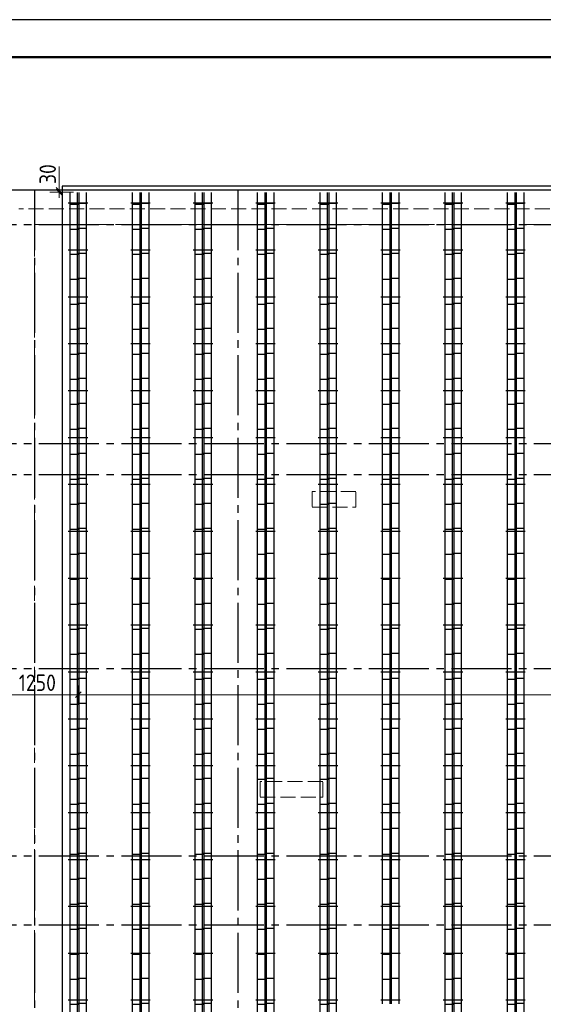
# Model space of a CAD drawing. Header units: millimetres. Extents: x 0 to 50400, y -48 to 35640.
# Tile 6 of 18: x 9026 to 17405, y 19889 to 35640. Entities that reach past the tile are written whole.
import ezdxf

# ---------------------------------------------------------------- set-up
doc = ezdxf.new("R2010")
doc.units = ezdxf.units.MM
doc.linetypes.add('______2', pattern=[324, 240, -84])
doc.linetypes.add('______5', pattern=[1320, 960, -120, 120, -120])
for name, color, linetype, lineweight in [('Standard', 7, 'Continuous', 25), ('ЖБ Пилон', 7, 'Continuous', 35), ('ЖБ Плита Фундамента верхний уровень', 7, 'Continuous', 35), ('ЖБ Стена верхний уровень', 7, 'Continuous', 35), ('Позиционная метка номер позиции', 7, 'Continuous', 13), ('Размерная линия_ общее', 7, 'Continuous', 13), ('Фиксатор', 7, 'Continuous', 13)]:
    doc.layers.add(name, color=color, linetype=linetype, lineweight=lineweight)
doc.layers.add('Оси', color=7, linetype='______5', lineweight=13, true_color=0x656565)
doc.styles.add('ISOCPEUR', font='txt')

msp = doc.modelspace()

# ---------------------------------------------------------------- linework, layer by layer
at = {"layer": 'Standard', "color": 7, "linetype": 'Continuous', "lineweight": 25, "transparency": 33554687}
msp.add_lwpolyline([(0, 0), (50400, 0), (50400, 35640), (0, 35640), (0, 0)], close=True, dxfattribs=at)
at = {"layer": 'Standard', "color": 7, "linetype": 'Continuous', "lineweight": 50, "transparency": 33554687}
msp.add_lwpolyline([(2400, 35040), (49800, 35040), (49800, 600), (2400, 600), (2400, 35040)], close=True, dxfattribs=at)
at = {"layer": 'Standard', "color": 254, "linetype": 'Continuous', "lineweight": -3, "true_color": 0xc4c4ff, "transparency": 33554687}
msp.add_lwpolyline([(9704, 9947), (39216, 9947), (39216, 32977), (9704, 32977), (9704, 9947)], dxfattribs=at)
at = {"layer": 'ЖБ Пилон', "color": 253, "linetype": '______2', "lineweight": 13, "true_color": 0xa0a0a0, "transparency": 33554687}
for p, q in [((14405, 28092), (13705, 28092)), ((13705, 28092), (13705, 27842)), ((14405, 27842), (14405, 28092)), ((13705, 27842), (14405, 27842)), ((13875, 23452), (12875, 23452)), ((12875, 23452), (12875, 23202)), ((13875, 23202), (13875, 23452)), ((12875, 23202), (13875, 23202))]:
    msp.add_line(p, q, dxfattribs=at)
at = {"layer": 'ЖБ Плита Фундамента верхний уровень', "color": 251, "linetype": 'Continuous', "lineweight": 25, "true_color": 0x656565, "transparency": 33554687}
msp.add_line((40215, 32912), (8715, 32912), dxfattribs=at)
at = {"layer": 'ЖБ Стена верхний уровень', "color": 253, "linetype": '______2', "lineweight": 13, "true_color": 0xa0a0a0, "transparency": 33554687}
for p, q in [((27553, 32612), (9015, 32612)), ((9265, 19862), (9265, 32362)), ((9265, 32362), (27553, 32362))]:
    msp.add_line(p, q, dxfattribs=at)
at = {"layer": 'Оси', "color": 8, "linetype": '______5', "lineweight": -3, "transparency": 33554687}
for p, q in [((9265, 32912), (9265, 8317)), ((12515, 32912), (12515, 8317)), ((8015, 32362), (42965, 32362)), ((8015, 28862), (42965, 28862)), ((8015, 28362), (42965, 28362)), ((8015, 25262), (42965, 25262)), ((8015, 22262), (42965, 22262)), ((8015, 21162), (42965, 21162))]:
    msp.add_line(p, q, dxfattribs=at)
at = {"layer": 'Позиционная метка номер позиции', "color": 251, "linetype": 'Continuous', "lineweight": 13, "true_color": 0x656565, "transparency": 33554687}
msp.add_line((9657, 32912), (9657, 33292), dxfattribs=at)
at = {"layer": 'Размерная линия_ общее', "color": 7, "linetype": 'Continuous', "lineweight": 25, "transparency": 33554687}
for p, q in [((9702, 32867), (9612, 32957)), ((9702, 32837), (9612, 32927)), ((9920, 24796), (10010, 24886))]:
    msp.add_line(p, q, dxfattribs=at)
at = {"layer": 'Размерная линия_ общее', "color": 7, "linetype": 'Continuous', "lineweight": 13, "transparency": 33554687}
for p, q in [((9657, 32912), (9657, 33002)), ((9657, 32912), (9507, 32912)), ((9657, 32882), (9507, 32882)), ((9657, 32912), (9807, 32912)), ((9657, 32912), (9888, 32912)), ((9657, 32882), (9657, 32912)), ((9657, 32882), (9807, 32882)), ((9657, 32882), (9888, 32882)), ((9657, 32882), (9657, 32792)), ((9965, 24841), (9965, 24991)), ((8715, 24841), (9965, 24841)), ((9965, 24841), (9965, 24691)), ((9965, 24841), (9965, 24841)), ((9965, 24841), (38965, 24841))]:
    msp.add_line(p, q, dxfattribs=at)
at = {"layer": 'Фиксатор', "color": 7, "linetype": 'Continuous', "lineweight": 25, "transparency": 33554687}
for p, q in [((9834, 10047), (9834, 32877)), ((9834, 10047), (9834, 32877)), ((9953, 10047), (9953, 32877)), ((9953, 10047), (9953, 32877)), ((9977, 10047), (9977, 32877)), ((9977, 10047), (9977, 32877)), ((10096, 10047), (10096, 32877)), ((10096, 10047), (10096, 32877)), ((10834, 10047), (10834, 32877)), ((10834, 10047), (10834, 32877)), ((10953, 10047), (10953, 32877)), ((10953, 10047), (10953, 32877)), ((10977, 10047), (10977, 32877)), ((10977, 10047), (10977, 32877)), ((11096, 10047), (11096, 32877)), ((11096, 10047), (11096, 32877)), ((11834, 17392), (11834, 32877)), ((11834, 17392), (11834, 32877)), ((11953, 17392), (11953, 32877)), ((11953, 17392), (11953, 32877)), ((11977, 17392), (11977, 32877)), ((11977, 17392), (11977, 32877)), ((12096, 17392), (12096, 32877)), ((12096, 17392), (12096, 32877)), ((12834, 10047), (12834, 32877)), ((12834, 10047), (12834, 32877)), ((12953, 10047), (12953, 32877)), ((12953, 10047), (12953, 32877)), ((12977, 10047), (12977, 32877)), ((12977, 10047), (12977, 32877)), ((13096, 10047), (13096, 32877)), ((13096, 10047), (13096, 32877)), ((13834, 10047), (13834, 32877)), ((13834, 10047), (13834, 32877)), ((13953, 10047), (13953, 32877)), ((13953, 10047), (13953, 32877)), ((13977, 10047), (13977, 32877)), ((13977, 10047), (13977, 32877)), ((14096, 10047), (14096, 32877)), ((14096, 10047), (14096, 32877)), ((14834, 19897), (14834, 32877)), ((14834, 19897), (14834, 32877)), ((14953, 19897), (14953, 32877)), ((14953, 19897), (14953, 32877)), ((14977, 19897), (14977, 32877)), ((14977, 19897), (14977, 32877)), ((15096, 19897), (15096, 32877)), ((15096, 19897), (15096, 32877)), ((15834, 10047), (15834, 32877)), ((15834, 10047), (15834, 32877)), ((15953, 10047), (15953, 32877)), ((15953, 10047), (15953, 32877)), ((15977, 10047), (15977, 32877)), ((15977, 10047), (15977, 32877)), ((16096, 10047), (16096, 32877)), ((16096, 10047), (16096, 32877)), ((16834, 10047), (16834, 32877)), ((16834, 10047), (16834, 32877)), ((16953, 10047), (16953, 32877)), ((16953, 10047), (16953, 32877)), ((16977, 10047), (16977, 32877)), ((16977, 10047), (16977, 32877)), ((17096, 10047), (17096, 32877)), ((17096, 10047), (17096, 32877)), ((9804, 32708), (10116, 32708)), ((9804, 32708), (10116, 32708)), ((9827, 32690), (9981, 32690)), ((9827, 32690), (9981, 32690)), ((10103, 32700), (9950, 32700)), ((10103, 32700), (9950, 32700)), ((10804, 32708), (11116, 32708)), ((10804, 32708), (11116, 32708)), ((10827, 32690), (10981, 32690)), ((10827, 32690), (10981, 32690)), ((11103, 32700), (10950, 32700)), ((11103, 32700), (10950, 32700)), ((11804, 32708), (12116, 32708)), ((11804, 32708), (12116, 32708)), ((11827, 32690), (11981, 32690)), ((11827, 32690), (11981, 32690)), ((12103, 32700), (11950, 32700)), ((12103, 32700), (11950, 32700)), ((12804, 32708), (13116, 32708)), ((12804, 32708), (13116, 32708)), ((12827, 32690), (12981, 32690)), ((12827, 32690), (12981, 32690)), ((13103, 32700), (12950, 32700)), ((13103, 32700), (12950, 32700)), ((13804, 32708), (14116, 32708)), ((13804, 32708), (14116, 32708)), ((13827, 32690), (13981, 32690)), ((13827, 32690), (13981, 32690)), ((14103, 32700), (13950, 32700)), ((14103, 32700), (13950, 32700)), ((14804, 32708), (15116, 32708)), ((14804, 32708), (15116, 32708)), ((14827, 32690), (14981, 32690)), ((14827, 32690), (14981, 32690)), ((15103, 32700), (14950, 32700)), ((15103, 32700), (14950, 32700)), ((15804, 32708), (16116, 32708)), ((15804, 32708), (16116, 32708)), ((15827, 32690), (15981, 32690)), ((15827, 32690), (15981, 32690)), ((16103, 32700), (15950, 32700)), ((16103, 32700), (15950, 32700)), ((16804, 32708), (17116, 32708)), ((16804, 32708), (17116, 32708)), ((16827, 32690), (16981, 32690)), ((16827, 32690), (16981, 32690)), ((17103, 32700), (16950, 32700)), ((17103, 32700), (16950, 32700)), ((9827, 32290), (9981, 32290)), ((9827, 32290), (9981, 32290)), ((10103, 32300), (9950, 32300)), ((10103, 32300), (9950, 32300)), ((10827, 32290), (10981, 32290)), ((10827, 32290), (10981, 32290)), ((11103, 32300), (10950, 32300)), ((11103, 32300), (10950, 32300)), ((11827, 32290), (11981, 32290)), ((11827, 32290), (11981, 32290)), ((12103, 32300), (11950, 32300)), ((12103, 32300), (11950, 32300)), ((12827, 32290), (12981, 32290)), ((12827, 32290), (12981, 32290)), ((13103, 32300), (12950, 32300)), ((13103, 32300), (12950, 32300)), ((13827, 32290), (13981, 32290)), ((13827, 32290), (13981, 32290)), ((14103, 32300), (13950, 32300)), ((14103, 32300), (13950, 32300)), ((14827, 32290), (14981, 32290)), ((14827, 32290), (14981, 32290)), ((15103, 32300), (14950, 32300)), ((15103, 32300), (14950, 32300)), ((15827, 32290), (15981, 32290)), ((15827, 32290), (15981, 32290)), ((16103, 32300), (15950, 32300)), ((16103, 32300), (15950, 32300)), ((16827, 32290), (16981, 32290)), ((16827, 32290), (16981, 32290)), ((17103, 32300), (16950, 32300)), ((17103, 32300), (16950, 32300)), ((9804, 31958), (10116, 31958)), ((9804, 31958), (10116, 31958)), ((9827, 31890), (9981, 31890)), ((9827, 31890), (9981, 31890)), ((10103, 31900), (9950, 31900)), ((10103, 31900), (9950, 31900)), ((10804, 31958), (11116, 31958)), ((10804, 31958), (11116, 31958)), ((10827, 31890), (10981, 31890)), ((10827, 31890), (10981, 31890)), ((11103, 31900), (10950, 31900)), ((11103, 31900), (10950, 31900)), ((11804, 31958), (12116, 31958)), ((11804, 31958), (12116, 31958)), ((11827, 31890), (11981, 31890)), ((11827, 31890), (11981, 31890)), ((12103, 31900), (11950, 31900)), ((12103, 31900), (11950, 31900)), ((12804, 31958), (13116, 31958)), ((12804, 31958), (13116, 31958)), ((12827, 31890), (12981, 31890)), ((12827, 31890), (12981, 31890)), ((13103, 31900), (12950, 31900)), ((13103, 31900), (12950, 31900)), ((13804, 31958), (14116, 31958)), ((13804, 31958), (14116, 31958)), ((13827, 31890), (13981, 31890)), ((13827, 31890), (13981, 31890)), ((14103, 31900), (13950, 31900)), ((14103, 31900), (13950, 31900)), ((14804, 31958), (15116, 31958)), ((14804, 31958), (15116, 31958)), ((14827, 31890), (14981, 31890)), ((14827, 31890), (14981, 31890)), ((15103, 31900), (14950, 31900)), ((15103, 31900), (14950, 31900)), ((15804, 31958), (16116, 31958)), ((15804, 31958), (16116, 31958)), ((15827, 31890), (15981, 31890)), ((15827, 31890), (15981, 31890)), ((16103, 31900), (15950, 31900)), ((16103, 31900), (15950, 31900)), ((16804, 31958), (17116, 31958)), ((16804, 31958), (17116, 31958)), ((16827, 31890), (16981, 31890)), ((16827, 31890), (16981, 31890)), ((17103, 31900), (16950, 31900)), ((17103, 31900), (16950, 31900)), ((9827, 31490), (9981, 31490)), ((9827, 31490), (9981, 31490)), ((10103, 31500), (9950, 31500)), ((10103, 31500), (9950, 31500)), ((10827, 31490), (10981, 31490)), ((10827, 31490), (10981, 31490)), ((11103, 31500), (10950, 31500)), ((11103, 31500), (10950, 31500)), ((11827, 31490), (11981, 31490)), ((11827, 31490), (11981, 31490)), ((12103, 31500), (11950, 31500)), ((12103, 31500), (11950, 31500)), ((12827, 31490), (12981, 31490)), ((12827, 31490), (12981, 31490)), ((13103, 31500), (12950, 31500)), ((13103, 31500), (12950, 31500)), ((13827, 31490), (13981, 31490)), ((13827, 31490), (13981, 31490)), ((14103, 31500), (13950, 31500)), ((14103, 31500), (13950, 31500)), ((14827, 31490), (14981, 31490)), ((14827, 31490), (14981, 31490)), ((15103, 31500), (14950, 31500)), ((15103, 31500), (14950, 31500)), ((15827, 31490), (15981, 31490)), ((15827, 31490), (15981, 31490)), ((16103, 31500), (15950, 31500)), ((16103, 31500), (15950, 31500)), ((16827, 31490), (16981, 31490)), ((16827, 31490), (16981, 31490)), ((17103, 31500), (16950, 31500)), ((17103, 31500), (16950, 31500)), ((9804, 31208), (10116, 31208)), ((9804, 31208), (10116, 31208)), ((10804, 31208), (11116, 31208)), ((10804, 31208), (11116, 31208)), ((11804, 31208), (12116, 31208)), ((11804, 31208), (12116, 31208)), ((12804, 31208), (13116, 31208)), ((12804, 31208), (13116, 31208)), ((13804, 31208), (14116, 31208)), ((13804, 31208), (14116, 31208)), ((14804, 31208), (15116, 31208)), ((14804, 31208), (15116, 31208)), ((15804, 31208), (16116, 31208)), ((15804, 31208), (16116, 31208)), ((16804, 31208), (17116, 31208)), ((16804, 31208), (17116, 31208)), ((9827, 31090), (9981, 31090)), ((9827, 31090), (9981, 31090)), ((10103, 31100), (9950, 31100)), ((10103, 31100), (9950, 31100)), ((10827, 31090), (10981, 31090)), ((10827, 31090), (10981, 31090)), ((11103, 31100), (10950, 31100)), ((11103, 31100), (10950, 31100)), ((11827, 31090), (11981, 31090)), ((11827, 31090), (11981, 31090)), ((12103, 31100), (11950, 31100)), ((12103, 31100), (11950, 31100)), ((12827, 31090), (12981, 31090)), ((12827, 31090), (12981, 31090)), ((13103, 31100), (12950, 31100)), ((13103, 31100), (12950, 31100)), ((13827, 31090), (13981, 31090)), ((13827, 31090), (13981, 31090)), ((14103, 31100), (13950, 31100)), ((14103, 31100), (13950, 31100)), ((14827, 31090), (14981, 31090)), ((14827, 31090), (14981, 31090)), ((15103, 31100), (14950, 31100)), ((15103, 31100), (14950, 31100)), ((15827, 31090), (15981, 31090)), ((15827, 31090), (15981, 31090)), ((16103, 31100), (15950, 31100)), ((16103, 31100), (15950, 31100)), ((16827, 31090), (16981, 31090)), ((16827, 31090), (16981, 31090)), ((17103, 31100), (16950, 31100)), ((17103, 31100), (16950, 31100)), ((9827, 30690), (9981, 30690)), ((9827, 30690), (9981, 30690)), ((10103, 30700), (9950, 30700)), ((10103, 30700), (9950, 30700)), ((10827, 30690), (10981, 30690)), ((10827, 30690), (10981, 30690)), ((11103, 30700), (10950, 30700)), ((11103, 30700), (10950, 30700)), ((11827, 30690), (11981, 30690)), ((11827, 30690), (11981, 30690)), ((12103, 30700), (11950, 30700)), ((12103, 30700), (11950, 30700)), ((12827, 30690), (12981, 30690)), ((12827, 30690), (12981, 30690)), ((13103, 30700), (12950, 30700)), ((13103, 30700), (12950, 30700)), ((13827, 30690), (13981, 30690)), ((13827, 30690), (13981, 30690)), ((14103, 30700), (13950, 30700)), ((14103, 30700), (13950, 30700)), ((14827, 30690), (14981, 30690)), ((14827, 30690), (14981, 30690)), ((15103, 30700), (14950, 30700)), ((15103, 30700), (14950, 30700)), ((15827, 30690), (15981, 30690)), ((15827, 30690), (15981, 30690)), ((16103, 30700), (15950, 30700)), ((16103, 30700), (15950, 30700)), ((16827, 30690), (16981, 30690)), ((16827, 30690), (16981, 30690)), ((17103, 30700), (16950, 30700)), ((17103, 30700), (16950, 30700)), ((9804, 30458), (10116, 30458)), ((9804, 30458), (10116, 30458)), ((10804, 30458), (11116, 30458)), ((10804, 30458), (11116, 30458)), ((11804, 30458), (12116, 30458)), ((11804, 30458), (12116, 30458)), ((12804, 30458), (13116, 30458)), ((12804, 30458), (13116, 30458)), ((13804, 30458), (14116, 30458)), ((13804, 30458), (14116, 30458)), ((14804, 30458), (15116, 30458)), ((14804, 30458), (15116, 30458)), ((15804, 30458), (16116, 30458)), ((15804, 30458), (16116, 30458)), ((16804, 30458), (17116, 30458)), ((16804, 30458), (17116, 30458)), ((9827, 30290), (9981, 30290)), ((9827, 30290), (9981, 30290)), ((10103, 30300), (9950, 30300)), ((10103, 30300), (9950, 30300)), ((10827, 30290), (10981, 30290)), ((10827, 30290), (10981, 30290)), ((11103, 30300), (10950, 30300)), ((11103, 30300), (10950, 30300)), ((11827, 30290), (11981, 30290)), ((11827, 30290), (11981, 30290)), ((12103, 30300), (11950, 30300)), ((12103, 30300), (11950, 30300)), ((12827, 30290), (12981, 30290)), ((12827, 30290), (12981, 30290)), ((13103, 30300), (12950, 30300)), ((13103, 30300), (12950, 30300)), ((13827, 30290), (13981, 30290)), ((13827, 30290), (13981, 30290)), ((14103, 30300), (13950, 30300)), ((14103, 30300), (13950, 30300)), ((14827, 30290), (14981, 30290)), ((14827, 30290), (14981, 30290)), ((15103, 30300), (14950, 30300)), ((15103, 30300), (14950, 30300)), ((15827, 30290), (15981, 30290)), ((15827, 30290), (15981, 30290)), ((16103, 30300), (15950, 30300)), ((16103, 30300), (15950, 30300)), ((16827, 30290), (16981, 30290)), ((16827, 30290), (16981, 30290)), ((17103, 30300), (16950, 30300)), ((17103, 30300), (16950, 30300)), ((9827, 29890), (9981, 29890)), ((9827, 29890), (9981, 29890)), ((10103, 29900), (9950, 29900)), ((10103, 29900), (9950, 29900)), ((10827, 29890), (10981, 29890)), ((10827, 29890), (10981, 29890)), ((11103, 29900), (10950, 29900)), ((11103, 29900), (10950, 29900)), ((11827, 29890), (11981, 29890)), ((11827, 29890), (11981, 29890)), ((12103, 29900), (11950, 29900)), ((12103, 29900), (11950, 29900)), ((12827, 29890), (12981, 29890)), ((12827, 29890), (12981, 29890)), ((13103, 29900), (12950, 29900)), ((13103, 29900), (12950, 29900)), ((13827, 29890), (13981, 29890)), ((13827, 29890), (13981, 29890)), ((14103, 29900), (13950, 29900)), ((14103, 29900), (13950, 29900)), ((14827, 29890), (14981, 29890)), ((14827, 29890), (14981, 29890)), ((15103, 29900), (14950, 29900)), ((15103, 29900), (14950, 29900)), ((15827, 29890), (15981, 29890)), ((15827, 29890), (15981, 29890)), ((16103, 29900), (15950, 29900)), ((16103, 29900), (15950, 29900)), ((16827, 29890), (16981, 29890)), ((16827, 29890), (16981, 29890)), ((17103, 29900), (16950, 29900)), ((17103, 29900), (16950, 29900)), ((9804, 29708), (10116, 29708)), ((9804, 29708), (10116, 29708)), ((10804, 29708), (11116, 29708)), ((10804, 29708), (11116, 29708)), ((11804, 29708), (12116, 29708)), ((11804, 29708), (12116, 29708)), ((12804, 29708), (13116, 29708)), ((12804, 29708), (13116, 29708)), ((13804, 29708), (14116, 29708)), ((13804, 29708), (14116, 29708)), ((14804, 29708), (15116, 29708)), ((14804, 29708), (15116, 29708)), ((15804, 29708), (16116, 29708)), ((15804, 29708), (16116, 29708)), ((16804, 29708), (17116, 29708)), ((16804, 29708), (17116, 29708)), ((9827, 29490), (9981, 29490)), ((9827, 29490), (9981, 29490)), ((10103, 29500), (9950, 29500)), ((10103, 29500), (9950, 29500)), ((10827, 29490), (10981, 29490)), ((10827, 29490), (10981, 29490)), ((11103, 29500), (10950, 29500)), ((11103, 29500), (10950, 29500)), ((11827, 29490), (11981, 29490)), ((11827, 29490), (11981, 29490)), ((12103, 29500), (11950, 29500)), ((12103, 29500), (11950, 29500)), ((12827, 29490), (12981, 29490)), ((12827, 29490), (12981, 29490)), ((13103, 29500), (12950, 29500)), ((13103, 29500), (12950, 29500)), ((13827, 29490), (13981, 29490)), ((13827, 29490), (13981, 29490)), ((14103, 29500), (13950, 29500)), ((14103, 29500), (13950, 29500)), ((14827, 29490), (14981, 29490)), ((14827, 29490), (14981, 29490)), ((15103, 29500), (14950, 29500)), ((15103, 29500), (14950, 29500)), ((15827, 29490), (15981, 29490)), ((15827, 29490), (15981, 29490)), ((16103, 29500), (15950, 29500)), ((16103, 29500), (15950, 29500)), ((16827, 29490), (16981, 29490)), ((16827, 29490), (16981, 29490)), ((17103, 29500), (16950, 29500)), ((17103, 29500), (16950, 29500)), ((9827, 29090), (9981, 29090)), ((9827, 29090), (9981, 29090)), ((10103, 29100), (9950, 29100)), ((10103, 29100), (9950, 29100)), ((10827, 29090), (10981, 29090)), ((10827, 29090), (10981, 29090)), ((11103, 29100), (10950, 29100)), ((11103, 29100), (10950, 29100)), ((11827, 29090), (11981, 29090)), ((11827, 29090), (11981, 29090)), ((12103, 29100), (11950, 29100)), ((12103, 29100), (11950, 29100)), ((12827, 29090), (12981, 29090)), ((12827, 29090), (12981, 29090)), ((13103, 29100), (12950, 29100)), ((13103, 29100), (12950, 29100)), ((13827, 29090), (13981, 29090)), ((13827, 29090), (13981, 29090)), ((14103, 29100), (13950, 29100)), ((14103, 29100), (13950, 29100)), ((14827, 29090), (14981, 29090)), ((14827, 29090), (14981, 29090)), ((15103, 29100), (14950, 29100)), ((15103, 29100), (14950, 29100)), ((15827, 29090), (15981, 29090)), ((15827, 29090), (15981, 29090)), ((16103, 29100), (15950, 29100)), ((16103, 29100), (15950, 29100)), ((16827, 29090), (16981, 29090)), ((16827, 29090), (16981, 29090)), ((17103, 29100), (16950, 29100)), ((17103, 29100), (16950, 29100)), ((9804, 28958), (10116, 28958)), ((9804, 28958), (10116, 28958)), ((10804, 28958), (11116, 28958)), ((10804, 28958), (11116, 28958)), ((11804, 28958), (12116, 28958)), ((11804, 28958), (12116, 28958)), ((12804, 28958), (13116, 28958)), ((12804, 28958), (13116, 28958)), ((13804, 28958), (14116, 28958)), ((13804, 28958), (14116, 28958)), ((14804, 28958), (15116, 28958)), ((14804, 28958), (15116, 28958)), ((15804, 28958), (16116, 28958)), ((15804, 28958), (16116, 28958)), ((16804, 28958), (17116, 28958)), ((16804, 28958), (17116, 28958)), ((9827, 28690), (9981, 28690)), ((9827, 28690), (9981, 28690)), ((10103, 28700), (9950, 28700)), ((10103, 28700), (9950, 28700)), ((10827, 28690), (10981, 28690)), ((10827, 28690), (10981, 28690)), ((11103, 28700), (10950, 28700)), ((11103, 28700), (10950, 28700)), ((11827, 28690), (11981, 28690)), ((11827, 28690), (11981, 28690)), ((12103, 28700), (11950, 28700)), ((12103, 28700), (11950, 28700)), ((12827, 28690), (12981, 28690)), ((12827, 28690), (12981, 28690)), ((13103, 28700), (12950, 28700)), ((13103, 28700), (12950, 28700)), ((13827, 28690), (13981, 28690)), ((13827, 28690), (13981, 28690)), ((14103, 28700), (13950, 28700)), ((14103, 28700), (13950, 28700)), ((14827, 28690), (14981, 28690)), ((14827, 28690), (14981, 28690)), ((15103, 28700), (14950, 28700)), ((15103, 28700), (14950, 28700)), ((15827, 28690), (15981, 28690)), ((15827, 28690), (15981, 28690)), ((16103, 28700), (15950, 28700)), ((16103, 28700), (15950, 28700)), ((16827, 28690), (16981, 28690)), ((16827, 28690), (16981, 28690)), ((17103, 28700), (16950, 28700)), ((17103, 28700), (16950, 28700)), ((9804, 28208), (10116, 28208)), ((9804, 28208), (10116, 28208)), ((9827, 28290), (9981, 28290)), ((9827, 28290), (9981, 28290)), ((10103, 28300), (9950, 28300)), ((10103, 28300), (9950, 28300)), ((10804, 28208), (11116, 28208)), ((10804, 28208), (11116, 28208)), ((10827, 28290), (10981, 28290)), ((10827, 28290), (10981, 28290)), ((11103, 28300), (10950, 28300)), ((11103, 28300), (10950, 28300)), ((11804, 28208), (12116, 28208)), ((11804, 28208), (12116, 28208)), ((11827, 28290), (11981, 28290)), ((11827, 28290), (11981, 28290)), ((12103, 28300), (11950, 28300)), ((12103, 28300), (11950, 28300)), ((12804, 28208), (13116, 28208)), ((12804, 28208), (13116, 28208)), ((12827, 28290), (12981, 28290)), ((12827, 28290), (12981, 28290)), ((13103, 28300), (12950, 28300)), ((13103, 28300), (12950, 28300)), ((13804, 28208), (14116, 28208)), ((13804, 28208), (14116, 28208)), ((13827, 28290), (13981, 28290)), ((13827, 28290), (13981, 28290)), ((14103, 28300), (13950, 28300)), ((14103, 28300), (13950, 28300)), ((14804, 28208), (15116, 28208)), ((14804, 28208), (15116, 28208)), ((14827, 28290), (14981, 28290)), ((14827, 28290), (14981, 28290)), ((15103, 28300), (14950, 28300)), ((15103, 28300), (14950, 28300)), ((15804, 28208), (16116, 28208)), ((15804, 28208), (16116, 28208)), ((15827, 28290), (15981, 28290)), ((15827, 28290), (15981, 28290)), ((16103, 28300), (15950, 28300)), ((16103, 28300), (15950, 28300)), ((16804, 28208), (17116, 28208)), ((16804, 28208), (17116, 28208)), ((16827, 28290), (16981, 28290)), ((16827, 28290), (16981, 28290)), ((17103, 28300), (16950, 28300)), ((17103, 28300), (16950, 28300)), ((9827, 27890), (9981, 27890)), ((9827, 27890), (9981, 27890)), ((10103, 27900), (9950, 27900)), ((10103, 27900), (9950, 27900)), ((10827, 27890), (10981, 27890)), ((10827, 27890), (10981, 27890)), ((11103, 27900), (10950, 27900)), ((11103, 27900), (10950, 27900)), ((11827, 27890), (11981, 27890)), ((11827, 27890), (11981, 27890)), ((12103, 27900), (11950, 27900)), ((12103, 27900), (11950, 27900)), ((12827, 27890), (12981, 27890)), ((12827, 27890), (12981, 27890)), ((13103, 27900), (12950, 27900)), ((13103, 27900), (12950, 27900)), ((13827, 27890), (13981, 27890)), ((13827, 27890), (13981, 27890)), ((14103, 27900), (13950, 27900)), ((14103, 27900), (13950, 27900)), ((14827, 27890), (14981, 27890)), ((14827, 27890), (14981, 27890)), ((15103, 27900), (14950, 27900)), ((15103, 27900), (14950, 27900)), ((15827, 27890), (15981, 27890)), ((15827, 27890), (15981, 27890)), ((16103, 27900), (15950, 27900)), ((16103, 27900), (15950, 27900)), ((16827, 27890), (16981, 27890)), ((16827, 27890), (16981, 27890)), ((17103, 27900), (16950, 27900)), ((17103, 27900), (16950, 27900)), ((9804, 27458), (10116, 27458)), ((9804, 27458), (10116, 27458)), ((9827, 27490), (9981, 27490)), ((9827, 27490), (9981, 27490)), ((10103, 27500), (9950, 27500)), ((10103, 27500), (9950, 27500)), ((10804, 27458), (11116, 27458)), ((10804, 27458), (11116, 27458)), ((10827, 27490), (10981, 27490)), ((10827, 27490), (10981, 27490)), ((11103, 27500), (10950, 27500)), ((11103, 27500), (10950, 27500)), ((11804, 27458), (12116, 27458)), ((11804, 27458), (12116, 27458)), ((11827, 27490), (11981, 27490)), ((11827, 27490), (11981, 27490)), ((12103, 27500), (11950, 27500)), ((12103, 27500), (11950, 27500)), ((12804, 27458), (13116, 27458)), ((12804, 27458), (13116, 27458)), ((12827, 27490), (12981, 27490)), ((12827, 27490), (12981, 27490)), ((13103, 27500), (12950, 27500)), ((13103, 27500), (12950, 27500)), ((13804, 27458), (14116, 27458)), ((13804, 27458), (14116, 27458)), ((13827, 27490), (13981, 27490)), ((13827, 27490), (13981, 27490)), ((14103, 27500), (13950, 27500)), ((14103, 27500), (13950, 27500)), ((14804, 27458), (15116, 27458)), ((14804, 27458), (15116, 27458)), ((14827, 27490), (14981, 27490)), ((14827, 27490), (14981, 27490)), ((15103, 27500), (14950, 27500)), ((15103, 27500), (14950, 27500)), ((15804, 27458), (16116, 27458)), ((15804, 27458), (16116, 27458)), ((15827, 27490), (15981, 27490)), ((15827, 27490), (15981, 27490)), ((16103, 27500), (15950, 27500)), ((16103, 27500), (15950, 27500)), ((16804, 27458), (17116, 27458)), ((16804, 27458), (17116, 27458)), ((16827, 27490), (16981, 27490)), ((16827, 27490), (16981, 27490)), ((17103, 27500), (16950, 27500)), ((17103, 27500), (16950, 27500)), ((10103, 27100), (9950, 27100)), ((10103, 27100), (9950, 27100)), ((11103, 27100), (10950, 27100)), ((11103, 27100), (10950, 27100)), ((12103, 27100), (11950, 27100)), ((12103, 27100), (11950, 27100)), ((13103, 27100), (12950, 27100)), ((13103, 27100), (12950, 27100)), ((14103, 27100), (13950, 27100)), ((14103, 27100), (13950, 27100)), ((15103, 27100), (14950, 27100)), ((15103, 27100), (14950, 27100)), ((16103, 27100), (15950, 27100)), ((16103, 27100), (15950, 27100)), ((17103, 27100), (16950, 27100)), ((17103, 27100), (16950, 27100)), ((9827, 27090), (9981, 27090)), ((9827, 27090), (9981, 27090)), ((10827, 27090), (10981, 27090)), ((10827, 27090), (10981, 27090)), ((11827, 27090), (11981, 27090)), ((11827, 27090), (11981, 27090)), ((12827, 27090), (12981, 27090)), ((12827, 27090), (12981, 27090)), ((13827, 27090), (13981, 27090)), ((13827, 27090), (13981, 27090)), ((14827, 27090), (14981, 27090)), ((14827, 27090), (14981, 27090)), ((15827, 27090), (15981, 27090)), ((15827, 27090), (15981, 27090)), ((16827, 27090), (16981, 27090)), ((16827, 27090), (16981, 27090)), ((9804, 26708), (10116, 26708)), ((9804, 26708), (10116, 26708)), ((9827, 26690), (9981, 26690)), ((9827, 26690), (9981, 26690)), ((10103, 26700), (9950, 26700)), ((10103, 26700), (9950, 26700)), ((10804, 26708), (11116, 26708)), ((10804, 26708), (11116, 26708)), ((10827, 26690), (10981, 26690)), ((10827, 26690), (10981, 26690)), ((11103, 26700), (10950, 26700)), ((11103, 26700), (10950, 26700)), ((11804, 26708), (12116, 26708)), ((11804, 26708), (12116, 26708)), ((11827, 26690), (11981, 26690)), ((11827, 26690), (11981, 26690)), ((12103, 26700), (11950, 26700)), ((12103, 26700), (11950, 26700)), ((12804, 26708), (13116, 26708)), ((12804, 26708), (13116, 26708)), ((12827, 26690), (12981, 26690)), ((12827, 26690), (12981, 26690)), ((13103, 26700), (12950, 26700)), ((13103, 26700), (12950, 26700)), ((13804, 26708), (14116, 26708)), ((13804, 26708), (14116, 26708)), ((13827, 26690), (13981, 26690)), ((13827, 26690), (13981, 26690)), ((14103, 26700), (13950, 26700)), ((14103, 26700), (13950, 26700)), ((14804, 26708), (15116, 26708)), ((14804, 26708), (15116, 26708)), ((14827, 26690), (14981, 26690)), ((14827, 26690), (14981, 26690)), ((15103, 26700), (14950, 26700)), ((15103, 26700), (14950, 26700)), ((15804, 26708), (16116, 26708)), ((15804, 26708), (16116, 26708)), ((15827, 26690), (15981, 26690)), ((15827, 26690), (15981, 26690)), ((16103, 26700), (15950, 26700)), ((16103, 26700), (15950, 26700)), ((16804, 26708), (17116, 26708)), ((16804, 26708), (17116, 26708)), ((16827, 26690), (16981, 26690)), ((16827, 26690), (16981, 26690)), ((17103, 26700), (16950, 26700)), ((17103, 26700), (16950, 26700)), ((9827, 26290), (9981, 26290)), ((9827, 26290), (9981, 26290)), ((10103, 26300), (9950, 26300)), ((10103, 26300), (9950, 26300)), ((10827, 26290), (10981, 26290)), ((10827, 26290), (10981, 26290)), ((11103, 26300), (10950, 26300)), ((11103, 26300), (10950, 26300)), ((11827, 26290), (11981, 26290)), ((11827, 26290), (11981, 26290)), ((12103, 26300), (11950, 26300)), ((12103, 26300), (11950, 26300)), ((12827, 26290), (12981, 26290)), ((12827, 26290), (12981, 26290)), ((13103, 26300), (12950, 26300)), ((13103, 26300), (12950, 26300)), ((13827, 26290), (13981, 26290)), ((13827, 26290), (13981, 26290)), ((14103, 26300), (13950, 26300)), ((14103, 26300), (13950, 26300)), ((14827, 26290), (14981, 26290)), ((14827, 26290), (14981, 26290)), ((15103, 26300), (14950, 26300)), ((15103, 26300), (14950, 26300)), ((15827, 26290), (15981, 26290)), ((15827, 26290), (15981, 26290)), ((16103, 26300), (15950, 26300)), ((16103, 26300), (15950, 26300)), ((16827, 26290), (16981, 26290)), ((16827, 26290), (16981, 26290)), ((17103, 26300), (16950, 26300)), ((17103, 26300), (16950, 26300)), ((9804, 25958), (10116, 25958)), ((9804, 25958), (10116, 25958)), ((9827, 25890), (9981, 25890)), ((9827, 25890), (9981, 25890)), ((10103, 25900), (9950, 25900)), ((10103, 25900), (9950, 25900)), ((10804, 25958), (11116, 25958)), ((10804, 25958), (11116, 25958)), ((10827, 25890), (10981, 25890)), ((10827, 25890), (10981, 25890)), ((11103, 25900), (10950, 25900)), ((11103, 25900), (10950, 25900)), ((11804, 25958), (12116, 25958)), ((11804, 25958), (12116, 25958)), ((11827, 25890), (11981, 25890)), ((11827, 25890), (11981, 25890)), ((12103, 25900), (11950, 25900)), ((12103, 25900), (11950, 25900)), ((12804, 25958), (13116, 25958)), ((12804, 25958), (13116, 25958)), ((12827, 25890), (12981, 25890)), ((12827, 25890), (12981, 25890)), ((13103, 25900), (12950, 25900)), ((13103, 25900), (12950, 25900)), ((13804, 25958), (14116, 25958)), ((13804, 25958), (14116, 25958)), ((13827, 25890), (13981, 25890)), ((13827, 25890), (13981, 25890)), ((14103, 25900), (13950, 25900)), ((14103, 25900), (13950, 25900)), ((14804, 25958), (15116, 25958)), ((14804, 25958), (15116, 25958)), ((14827, 25890), (14981, 25890)), ((14827, 25890), (14981, 25890)), ((15103, 25900), (14950, 25900)), ((15103, 25900), (14950, 25900)), ((15804, 25958), (16116, 25958)), ((15804, 25958), (16116, 25958)), ((15827, 25890), (15981, 25890)), ((15827, 25890), (15981, 25890)), ((16103, 25900), (15950, 25900)), ((16103, 25900), (15950, 25900)), ((16804, 25958), (17116, 25958)), ((16804, 25958), (17116, 25958)), ((16827, 25890), (16981, 25890)), ((16827, 25890), (16981, 25890)), ((17103, 25900), (16950, 25900)), ((17103, 25900), (16950, 25900)), ((9827, 25490), (9981, 25490)), ((9827, 25490), (9981, 25490)), ((10103, 25500), (9950, 25500)), ((10103, 25500), (9950, 25500)), ((10827, 25490), (10981, 25490)), ((10827, 25490), (10981, 25490)), ((11103, 25500), (10950, 25500)), ((11103, 25500), (10950, 25500)), ((11827, 25490), (11981, 25490)), ((11827, 25490), (11981, 25490)), ((12103, 25500), (11950, 25500)), ((12103, 25500), (11950, 25500)), ((12827, 25490), (12981, 25490)), ((12827, 25490), (12981, 25490)), ((13103, 25500), (12950, 25500)), ((13103, 25500), (12950, 25500)), ((13827, 25490), (13981, 25490)), ((13827, 25490), (13981, 25490)), ((14103, 25500), (13950, 25500)), ((14103, 25500), (13950, 25500)), ((14827, 25490), (14981, 25490)), ((14827, 25490), (14981, 25490)), ((15103, 25500), (14950, 25500)), ((15103, 25500), (14950, 25500)), ((15827, 25490), (15981, 25490)), ((15827, 25490), (15981, 25490)), ((16103, 25500), (15950, 25500)), ((16103, 25500), (15950, 25500)), ((16827, 25490), (16981, 25490)), ((16827, 25490), (16981, 25490)), ((17103, 25500), (16950, 25500)), ((17103, 25500), (16950, 25500)), ((9804, 25208), (10116, 25208)), ((9804, 25208), (10116, 25208)), ((10804, 25208), (11116, 25208)), ((10804, 25208), (11116, 25208)), ((11804, 25208), (12116, 25208)), ((11804, 25208), (12116, 25208)), ((12804, 25208), (13116, 25208)), ((12804, 25208), (13116, 25208)), ((13804, 25208), (14116, 25208)), ((13804, 25208), (14116, 25208)), ((14804, 25208), (15116, 25208)), ((14804, 25208), (15116, 25208)), ((15804, 25208), (16116, 25208)), ((15804, 25208), (16116, 25208)), ((16804, 25208), (17116, 25208)), ((16804, 25208), (17116, 25208)), ((9827, 25090), (9981, 25090)), ((9827, 25090), (9981, 25090)), ((10103, 25100), (9950, 25100)), ((10103, 25100), (9950, 25100)), ((10827, 25090), (10981, 25090)), ((10827, 25090), (10981, 25090)), ((11103, 25100), (10950, 25100)), ((11103, 25100), (10950, 25100)), ((11827, 25090), (11981, 25090)), ((11827, 25090), (11981, 25090)), ((12103, 25100), (11950, 25100)), ((12103, 25100), (11950, 25100)), ((12827, 25090), (12981, 25090)), ((12827, 25090), (12981, 25090)), ((13103, 25100), (12950, 25100)), ((13103, 25100), (12950, 25100)), ((13827, 25090), (13981, 25090)), ((13827, 25090), (13981, 25090)), ((14103, 25100), (13950, 25100)), ((14103, 25100), (13950, 25100)), ((14827, 25090), (14981, 25090)), ((14827, 25090), (14981, 25090)), ((15103, 25100), (14950, 25100)), ((15103, 25100), (14950, 25100)), ((15827, 25090), (15981, 25090)), ((15827, 25090), (15981, 25090)), ((16103, 25100), (15950, 25100)), ((16103, 25100), (15950, 25100)), ((16827, 25090), (16981, 25090)), ((16827, 25090), (16981, 25090)), ((17103, 25100), (16950, 25100)), ((17103, 25100), (16950, 25100)), ((9827, 24690), (9981, 24690)), ((9827, 24690), (9981, 24690)), ((10103, 24700), (9950, 24700)), ((10103, 24700), (9950, 24700)), ((10827, 24690), (10981, 24690)), ((10827, 24690), (10981, 24690)), ((11103, 24700), (10950, 24700)), ((11103, 24700), (10950, 24700)), ((11827, 24690), (11981, 24690)), ((11827, 24690), (11981, 24690)), ((12103, 24700), (11950, 24700)), ((12103, 24700), (11950, 24700)), ((12827, 24690), (12981, 24690)), ((12827, 24690), (12981, 24690)), ((13103, 24700), (12950, 24700)), ((13103, 24700), (12950, 24700)), ((13827, 24690), (13981, 24690)), ((13827, 24690), (13981, 24690)), ((14103, 24700), (13950, 24700)), ((14103, 24700), (13950, 24700)), ((14827, 24690), (14981, 24690)), ((14827, 24690), (14981, 24690)), ((15103, 24700), (14950, 24700)), ((15103, 24700), (14950, 24700)), ((15827, 24690), (15981, 24690)), ((15827, 24690), (15981, 24690)), ((16103, 24700), (15950, 24700)), ((16103, 24700), (15950, 24700)), ((16827, 24690), (16981, 24690)), ((16827, 24690), (16981, 24690)), ((17103, 24700), (16950, 24700)), ((17103, 24700), (16950, 24700)), ((9804, 24458), (10116, 24458)), ((9804, 24458), (10116, 24458)), ((10804, 24458), (11116, 24458)), ((10804, 24458), (11116, 24458)), ((11804, 24458), (12116, 24458)), ((11804, 24458), (12116, 24458)), ((12804, 24458), (13116, 24458)), ((12804, 24458), (13116, 24458)), ((13804, 24458), (14116, 24458)), ((13804, 24458), (14116, 24458)), ((14804, 24458), (15116, 24458)), ((14804, 24458), (15116, 24458)), ((15804, 24458), (16116, 24458)), ((15804, 24458), (16116, 24458)), ((16804, 24458), (17116, 24458)), ((16804, 24458), (17116, 24458)), ((9827, 24290), (9981, 24290)), ((9827, 24290), (9981, 24290)), ((10103, 24300), (9950, 24300)), ((10103, 24300), (9950, 24300)), ((10827, 24290), (10981, 24290)), ((10827, 24290), (10981, 24290)), ((11103, 24300), (10950, 24300)), ((11103, 24300), (10950, 24300)), ((11827, 24290), (11981, 24290)), ((11827, 24290), (11981, 24290)), ((12103, 24300), (11950, 24300)), ((12103, 24300), (11950, 24300)), ((12827, 24290), (12981, 24290)), ((12827, 24290), (12981, 24290)), ((13103, 24300), (12950, 24300)), ((13103, 24300), (12950, 24300)), ((13827, 24290), (13981, 24290)), ((13827, 24290), (13981, 24290)), ((14103, 24300), (13950, 24300)), ((14103, 24300), (13950, 24300)), ((14827, 24290), (14981, 24290)), ((14827, 24290), (14981, 24290)), ((15103, 24300), (14950, 24300)), ((15103, 24300), (14950, 24300)), ((15827, 24290), (15981, 24290)), ((15827, 24290), (15981, 24290)), ((16103, 24300), (15950, 24300)), ((16103, 24300), (15950, 24300)), ((16827, 24290), (16981, 24290)), ((16827, 24290), (16981, 24290)), ((17103, 24300), (16950, 24300)), ((17103, 24300), (16950, 24300)), ((9827, 23890), (9981, 23890)), ((9827, 23890), (9981, 23890)), ((10103, 23900), (9950, 23900)), ((10103, 23900), (9950, 23900)), ((10827, 23890), (10981, 23890)), ((10827, 23890), (10981, 23890)), ((11103, 23900), (10950, 23900)), ((11103, 23900), (10950, 23900)), ((11827, 23890), (11981, 23890)), ((11827, 23890), (11981, 23890)), ((12103, 23900), (11950, 23900)), ((12103, 23900), (11950, 23900)), ((12827, 23890), (12981, 23890)), ((12827, 23890), (12981, 23890)), ((13103, 23900), (12950, 23900)), ((13103, 23900), (12950, 23900)), ((13827, 23890), (13981, 23890)), ((13827, 23890), (13981, 23890)), ((14103, 23900), (13950, 23900)), ((14103, 23900), (13950, 23900)), ((14827, 23890), (14981, 23890)), ((14827, 23890), (14981, 23890)), ((15103, 23900), (14950, 23900)), ((15103, 23900), (14950, 23900)), ((15827, 23890), (15981, 23890)), ((15827, 23890), (15981, 23890)), ((16103, 23900), (15950, 23900)), ((16103, 23900), (15950, 23900)), ((16827, 23890), (16981, 23890)), ((16827, 23890), (16981, 23890)), ((17103, 23900), (16950, 23900)), ((17103, 23900), (16950, 23900)), ((9804, 23708), (10116, 23708)), ((9804, 23708), (10116, 23708)), ((10804, 23708), (11116, 23708)), ((10804, 23708), (11116, 23708)), ((11804, 23708), (12116, 23708)), ((11804, 23708), (12116, 23708)), ((12804, 23708), (13116, 23708)), ((12804, 23708), (13116, 23708)), ((13804, 23708), (14116, 23708)), ((13804, 23708), (14116, 23708)), ((14804, 23708), (15116, 23708)), ((14804, 23708), (15116, 23708)), ((15804, 23708), (16116, 23708)), ((15804, 23708), (16116, 23708)), ((16804, 23708), (17116, 23708)), ((16804, 23708), (17116, 23708)), ((9827, 23490), (9981, 23490)), ((9827, 23490), (9981, 23490)), ((10103, 23500), (9950, 23500)), ((10103, 23500), (9950, 23500)), ((10827, 23490), (10981, 23490)), ((10827, 23490), (10981, 23490)), ((11103, 23500), (10950, 23500)), ((11103, 23500), (10950, 23500)), ((11827, 23490), (11981, 23490)), ((11827, 23490), (11981, 23490)), ((12103, 23500), (11950, 23500)), ((12103, 23500), (11950, 23500)), ((12827, 23490), (12981, 23490)), ((12827, 23490), (12981, 23490)), ((13103, 23500), (12950, 23500)), ((13103, 23500), (12950, 23500)), ((13827, 23490), (13981, 23490)), ((13827, 23490), (13981, 23490)), ((14103, 23500), (13950, 23500)), ((14103, 23500), (13950, 23500)), ((14827, 23490), (14981, 23490)), ((14827, 23490), (14981, 23490)), ((15103, 23500), (14950, 23500)), ((15103, 23500), (14950, 23500)), ((15827, 23490), (15981, 23490)), ((15827, 23490), (15981, 23490)), ((16103, 23500), (15950, 23500)), ((16103, 23500), (15950, 23500)), ((16827, 23490), (16981, 23490)), ((16827, 23490), (16981, 23490)), ((17103, 23500), (16950, 23500)), ((17103, 23500), (16950, 23500)), ((9827, 23090), (9981, 23090)), ((9827, 23090), (9981, 23090)), ((10103, 23100), (9950, 23100)), ((10103, 23100), (9950, 23100)), ((10827, 23090), (10981, 23090)), ((10827, 23090), (10981, 23090)), ((11103, 23100), (10950, 23100)), ((11103, 23100), (10950, 23100)), ((11827, 23090), (11981, 23090)), ((11827, 23090), (11981, 23090)), ((12103, 23100), (11950, 23100)), ((12103, 23100), (11950, 23100)), ((12827, 23090), (12981, 23090)), ((12827, 23090), (12981, 23090)), ((13103, 23100), (12950, 23100)), ((13103, 23100), (12950, 23100)), ((13827, 23090), (13981, 23090)), ((13827, 23090), (13981, 23090)), ((14103, 23100), (13950, 23100)), ((14103, 23100), (13950, 23100)), ((14827, 23090), (14981, 23090)), ((14827, 23090), (14981, 23090)), ((15103, 23100), (14950, 23100)), ((15103, 23100), (14950, 23100)), ((15827, 23090), (15981, 23090)), ((15827, 23090), (15981, 23090)), ((16103, 23100), (15950, 23100)), ((16103, 23100), (15950, 23100)), ((16827, 23090), (16981, 23090)), ((16827, 23090), (16981, 23090)), ((17103, 23100), (16950, 23100)), ((17103, 23100), (16950, 23100)), ((9804, 22958), (10116, 22958)), ((9804, 22958), (10116, 22958)), ((10804, 22958), (11116, 22958)), ((10804, 22958), (11116, 22958)), ((11804, 22958), (12116, 22958)), ((11804, 22958), (12116, 22958)), ((12804, 22958), (13116, 22958)), ((12804, 22958), (13116, 22958)), ((13804, 22958), (14116, 22958)), ((13804, 22958), (14116, 22958)), ((14804, 22958), (15116, 22958)), ((14804, 22958), (15116, 22958)), ((15804, 22958), (16116, 22958)), ((15804, 22958), (16116, 22958)), ((16804, 22958), (17116, 22958)), ((16804, 22958), (17116, 22958)), ((9827, 22690), (9981, 22690)), ((9827, 22690), (9981, 22690)), ((10103, 22700), (9950, 22700)), ((10103, 22700), (9950, 22700)), ((10827, 22690), (10981, 22690)), ((10827, 22690), (10981, 22690)), ((11103, 22700), (10950, 22700)), ((11103, 22700), (10950, 22700)), ((11827, 22690), (11981, 22690)), ((11827, 22690), (11981, 22690)), ((12103, 22700), (11950, 22700)), ((12103, 22700), (11950, 22700)), ((12827, 22690), (12981, 22690)), ((12827, 22690), (12981, 22690)), ((13103, 22700), (12950, 22700)), ((13103, 22700), (12950, 22700)), ((13827, 22690), (13981, 22690)), ((13827, 22690), (13981, 22690)), ((14103, 22700), (13950, 22700)), ((14103, 22700), (13950, 22700)), ((14827, 22690), (14981, 22690)), ((14827, 22690), (14981, 22690)), ((15103, 22700), (14950, 22700)), ((15103, 22700), (14950, 22700)), ((15827, 22690), (15981, 22690)), ((15827, 22690), (15981, 22690)), ((16103, 22700), (15950, 22700)), ((16103, 22700), (15950, 22700)), ((16827, 22690), (16981, 22690)), ((16827, 22690), (16981, 22690)), ((17103, 22700), (16950, 22700)), ((17103, 22700), (16950, 22700)), ((9827, 22290), (9981, 22290)), ((9827, 22290), (9981, 22290)), ((10103, 22300), (9950, 22300)), ((10103, 22300), (9950, 22300)), ((10827, 22290), (10981, 22290)), ((10827, 22290), (10981, 22290)), ((11103, 22300), (10950, 22300)), ((11103, 22300), (10950, 22300)), ((11827, 22290), (11981, 22290)), ((11827, 22290), (11981, 22290)), ((12103, 22300), (11950, 22300)), ((12103, 22300), (11950, 22300)), ((12827, 22290), (12981, 22290)), ((12827, 22290), (12981, 22290)), ((13103, 22300), (12950, 22300)), ((13103, 22300), (12950, 22300)), ((13827, 22290), (13981, 22290)), ((13827, 22290), (13981, 22290)), ((14103, 22300), (13950, 22300)), ((14103, 22300), (13950, 22300)), ((14827, 22290), (14981, 22290)), ((14827, 22290), (14981, 22290)), ((15103, 22300), (14950, 22300)), ((15103, 22300), (14950, 22300)), ((15827, 22290), (15981, 22290)), ((15827, 22290), (15981, 22290)), ((16103, 22300), (15950, 22300)), ((16103, 22300), (15950, 22300)), ((16827, 22290), (16981, 22290)), ((16827, 22290), (16981, 22290)), ((17103, 22300), (16950, 22300)), ((17103, 22300), (16950, 22300)), ((9804, 22208), (10116, 22208)), ((9804, 22208), (10116, 22208)), ((10804, 22208), (11116, 22208)), ((10804, 22208), (11116, 22208)), ((11804, 22208), (12116, 22208)), ((11804, 22208), (12116, 22208)), ((12804, 22208), (13116, 22208)), ((12804, 22208), (13116, 22208)), ((13804, 22208), (14116, 22208)), ((13804, 22208), (14116, 22208)), ((14804, 22208), (15116, 22208)), ((14804, 22208), (15116, 22208)), ((15804, 22208), (16116, 22208)), ((15804, 22208), (16116, 22208)), ((16804, 22208), (17116, 22208)), ((16804, 22208), (17116, 22208)), ((10103, 21900), (9950, 21900)), ((10103, 21900), (9950, 21900)), ((11103, 21900), (10950, 21900)), ((11103, 21900), (10950, 21900)), ((12103, 21900), (11950, 21900)), ((12103, 21900), (11950, 21900)), ((13103, 21900), (12950, 21900)), ((13103, 21900), (12950, 21900)), ((14103, 21900), (13950, 21900)), ((14103, 21900), (13950, 21900)), ((15103, 21900), (14950, 21900)), ((15103, 21900), (14950, 21900)), ((16103, 21900), (15950, 21900)), ((16103, 21900), (15950, 21900)), ((17103, 21900), (16950, 21900)), ((17103, 21900), (16950, 21900)), ((9827, 21890), (9981, 21890)), ((9827, 21890), (9981, 21890)), ((10827, 21890), (10981, 21890)), ((10827, 21890), (10981, 21890)), ((11827, 21890), (11981, 21890)), ((11827, 21890), (11981, 21890)), ((12827, 21890), (12981, 21890)), ((12827, 21890), (12981, 21890)), ((13827, 21890), (13981, 21890)), ((13827, 21890), (13981, 21890)), ((14827, 21890), (14981, 21890)), ((14827, 21890), (14981, 21890)), ((15827, 21890), (15981, 21890)), ((15827, 21890), (15981, 21890)), ((16827, 21890), (16981, 21890)), ((16827, 21890), (16981, 21890)), ((9804, 21458), (10116, 21458)), ((9804, 21458), (10116, 21458)), ((9827, 21490), (9981, 21490)), ((9827, 21490), (9981, 21490)), ((10103, 21500), (9950, 21500)), ((10103, 21500), (9950, 21500)), ((10804, 21458), (11116, 21458)), ((10804, 21458), (11116, 21458)), ((10827, 21490), (10981, 21490)), ((10827, 21490), (10981, 21490)), ((11103, 21500), (10950, 21500)), ((11103, 21500), (10950, 21500)), ((11804, 21458), (12116, 21458)), ((11804, 21458), (12116, 21458)), ((11827, 21490), (11981, 21490)), ((11827, 21490), (11981, 21490)), ((12103, 21500), (11950, 21500)), ((12103, 21500), (11950, 21500)), ((12804, 21458), (13116, 21458)), ((12804, 21458), (13116, 21458)), ((12827, 21490), (12981, 21490)), ((12827, 21490), (12981, 21490)), ((13103, 21500), (12950, 21500)), ((13103, 21500), (12950, 21500)), ((13804, 21458), (14116, 21458)), ((13804, 21458), (14116, 21458)), ((13827, 21490), (13981, 21490)), ((13827, 21490), (13981, 21490)), ((14103, 21500), (13950, 21500)), ((14103, 21500), (13950, 21500)), ((14804, 21458), (15116, 21458)), ((14804, 21458), (15116, 21458)), ((14827, 21490), (14981, 21490)), ((14827, 21490), (14981, 21490)), ((15103, 21500), (14950, 21500)), ((15103, 21500), (14950, 21500)), ((15804, 21458), (16116, 21458)), ((15804, 21458), (16116, 21458)), ((15827, 21490), (15981, 21490)), ((15827, 21490), (15981, 21490)), ((16103, 21500), (15950, 21500)), ((16103, 21500), (15950, 21500)), ((16804, 21458), (17116, 21458)), ((16804, 21458), (17116, 21458)), ((16827, 21490), (16981, 21490)), ((16827, 21490), (16981, 21490)), ((17103, 21500), (16950, 21500)), ((17103, 21500), (16950, 21500)), ((9827, 21090), (9981, 21090)), ((9827, 21090), (9981, 21090)), ((10103, 21100), (9950, 21100)), ((10103, 21100), (9950, 21100)), ((10827, 21090), (10981, 21090)), ((10827, 21090), (10981, 21090)), ((11103, 21100), (10950, 21100)), ((11103, 21100), (10950, 21100)), ((11827, 21090), (11981, 21090)), ((11827, 21090), (11981, 21090)), ((12103, 21100), (11950, 21100)), ((12103, 21100), (11950, 21100)), ((12827, 21090), (12981, 21090)), ((12827, 21090), (12981, 21090)), ((13103, 21100), (12950, 21100)), ((13103, 21100), (12950, 21100)), ((13827, 21090), (13981, 21090)), ((13827, 21090), (13981, 21090)), ((14103, 21100), (13950, 21100)), ((14103, 21100), (13950, 21100)), ((14827, 21090), (14981, 21090)), ((14827, 21090), (14981, 21090)), ((15103, 21100), (14950, 21100)), ((15103, 21100), (14950, 21100)), ((15827, 21090), (15981, 21090)), ((15827, 21090), (15981, 21090)), ((16103, 21100), (15950, 21100)), ((16103, 21100), (15950, 21100)), ((16827, 21090), (16981, 21090)), ((16827, 21090), (16981, 21090)), ((17103, 21100), (16950, 21100)), ((17103, 21100), (16950, 21100)), ((9804, 20708), (10116, 20708)), ((9804, 20708), (10116, 20708)), ((9827, 20690), (9981, 20690)), ((9827, 20690), (9981, 20690)), ((10103, 20700), (9950, 20700)), ((10103, 20700), (9950, 20700)), ((10804, 20708), (11116, 20708)), ((10804, 20708), (11116, 20708)), ((10827, 20690), (10981, 20690)), ((10827, 20690), (10981, 20690)), ((11103, 20700), (10950, 20700)), ((11103, 20700), (10950, 20700)), ((11804, 20708), (12116, 20708)), ((11804, 20708), (12116, 20708)), ((11827, 20690), (11981, 20690)), ((11827, 20690), (11981, 20690)), ((12103, 20700), (11950, 20700)), ((12103, 20700), (11950, 20700)), ((12804, 20708), (13116, 20708)), ((12804, 20708), (13116, 20708)), ((12827, 20690), (12981, 20690)), ((12827, 20690), (12981, 20690)), ((13103, 20700), (12950, 20700)), ((13103, 20700), (12950, 20700)), ((13804, 20708), (14116, 20708)), ((13804, 20708), (14116, 20708)), ((13827, 20690), (13981, 20690)), ((13827, 20690), (13981, 20690)), ((14103, 20700), (13950, 20700)), ((14103, 20700), (13950, 20700)), ((14804, 20708), (15116, 20708)), ((14804, 20708), (15116, 20708)), ((14827, 20690), (14981, 20690)), ((14827, 20690), (14981, 20690)), ((15103, 20700), (14950, 20700)), ((15103, 20700), (14950, 20700)), ((15804, 20708), (16116, 20708)), ((15804, 20708), (16116, 20708)), ((15827, 20690), (15981, 20690)), ((15827, 20690), (15981, 20690)), ((16103, 20700), (15950, 20700)), ((16103, 20700), (15950, 20700)), ((16804, 20708), (17116, 20708)), ((16804, 20708), (17116, 20708)), ((16827, 20690), (16981, 20690)), ((16827, 20690), (16981, 20690)), ((17103, 20700), (16950, 20700)), ((17103, 20700), (16950, 20700)), ((9827, 20290), (9981, 20290)), ((9827, 20290), (9981, 20290)), ((10103, 20300), (9950, 20300)), ((10103, 20300), (9950, 20300)), ((10827, 20290), (10981, 20290)), ((10827, 20290), (10981, 20290)), ((11103, 20300), (10950, 20300)), ((11103, 20300), (10950, 20300)), ((11827, 20290), (11981, 20290)), ((11827, 20290), (11981, 20290)), ((12103, 20300), (11950, 20300)), ((12103, 20300), (11950, 20300)), ((12827, 20290), (12981, 20290)), ((12827, 20290), (12981, 20290)), ((13103, 20300), (12950, 20300)), ((13103, 20300), (12950, 20300)), ((13827, 20290), (13981, 20290)), ((13827, 20290), (13981, 20290)), ((14103, 20300), (13950, 20300)), ((14103, 20300), (13950, 20300)), ((14827, 20290), (14981, 20290)), ((14827, 20290), (14981, 20290)), ((15103, 20300), (14950, 20300)), ((15103, 20300), (14950, 20300)), ((15827, 20290), (15981, 20290)), ((15827, 20290), (15981, 20290)), ((16103, 20300), (15950, 20300)), ((16103, 20300), (15950, 20300)), ((16827, 20290), (16981, 20290)), ((16827, 20290), (16981, 20290)), ((17103, 20300), (16950, 20300)), ((17103, 20300), (16950, 20300)), ((9804, 19958), (10116, 19958)), ((9804, 19958), (10116, 19958)), ((9827, 19890), (9981, 19890)), ((9827, 19890), (9981, 19890)), ((10103, 19900), (9950, 19900)), ((10103, 19900), (9950, 19900)), ((10804, 19958), (11116, 19958)), ((10804, 19958), (11116, 19958)), ((10827, 19890), (10981, 19890)), ((10827, 19890), (10981, 19890)), ((11103, 19900), (10950, 19900)), ((11103, 19900), (10950, 19900)), ((11804, 19958), (12116, 19958)), ((11804, 19958), (12116, 19958)), ((11827, 19890), (11981, 19890)), ((11827, 19890), (11981, 19890)), ((12103, 19900), (11950, 19900)), ((12103, 19900), (11950, 19900)), ((12804, 19958), (13116, 19958)), ((12804, 19958), (13116, 19958)), ((12827, 19890), (12981, 19890)), ((12827, 19890), (12981, 19890)), ((13103, 19900), (12950, 19900)), ((13103, 19900), (12950, 19900)), ((13804, 19958), (14116, 19958)), ((13804, 19958), (14116, 19958)), ((13827, 19890), (13981, 19890)), ((13827, 19890), (13981, 19890)), ((14103, 19900), (13950, 19900)), ((14103, 19900), (13950, 19900)), ((14804, 19958), (15116, 19958)), ((14804, 19958), (15116, 19958)), ((15804, 19958), (16116, 19958)), ((15804, 19958), (16116, 19958)), ((15827, 19890), (15981, 19890)), ((15827, 19890), (15981, 19890)), ((16103, 19900), (15950, 19900)), ((16103, 19900), (15950, 19900)), ((16804, 19958), (17116, 19958)), ((16804, 19958), (17116, 19958)), ((16827, 19890), (16981, 19890)), ((16827, 19890), (16981, 19890)), ((17103, 19900), (16950, 19900)), ((17103, 19900), (16950, 19900))]:
    msp.add_line(p, q, dxfattribs=at)

# ---------------------------------------------------------------- texts
at = {"layer": 'Размерная линия_ общее', "color": 7, "linetype": 'Continuous', "lineweight": 25, "transparency": 33554687, "insert": (9607, 33010), "char_height": 264, "width": 484.71, "attachment_point": 7, "rotation": 90, "style": 'ISOCPEUR'}
msp.add_mtext('\\W0.87;30', dxfattribs=at)
at = {"layer": 'Размерная линия_ общее', "color": 7, "linetype": 'Continuous', "lineweight": 25, "transparency": 33554687, "insert": (9010, 24901), "char_height": 264, "width": 800.28, "attachment_point": 7, "style": 'ISOCPEUR'}
msp.add_mtext('\\W0.87;1250', dxfattribs=at)

doc.saveas('drawing.dxf')
